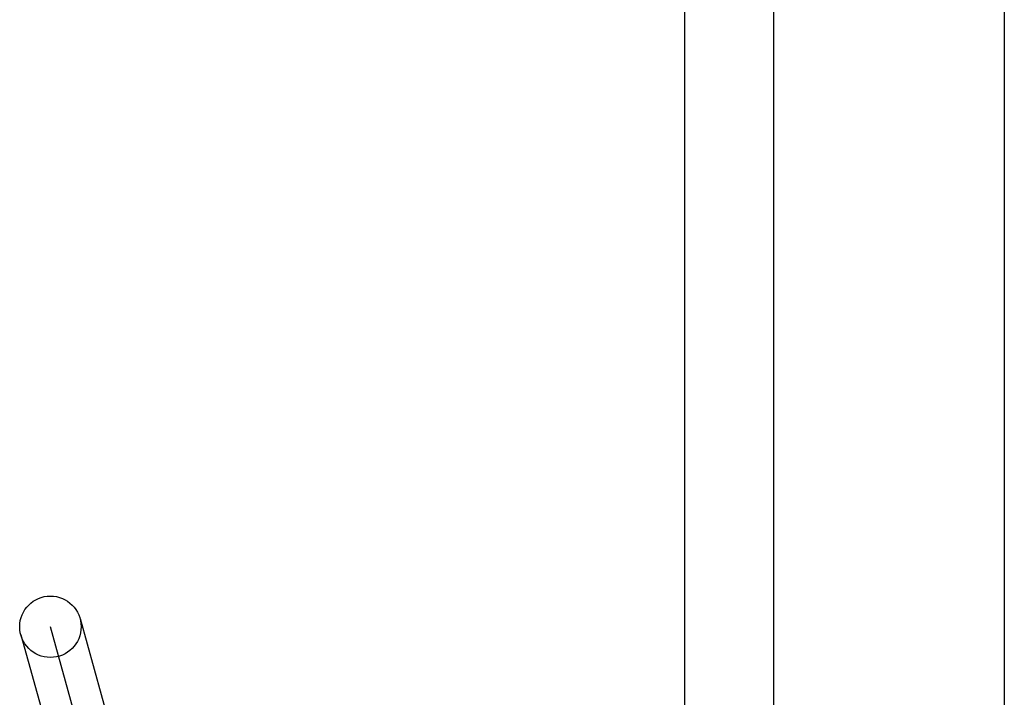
# Model space of a CAD drawing. Header units: inches. Extents: x 0 to 293, y 0 to 190.
# Tile 47 of 65: x 101.84 to 102.16, y 98.268 to 98.489. Entities that reach past the tile are written whole.
import ezdxf

# ---------------------------------------------------------------- set-up
doc = ezdxf.new("R2010")
doc.units = ezdxf.units.IN
doc.header["$LTSCALE"] = 16.12069
doc.header["$MEASUREMENT"] = 0
doc.linetypes.add('HIDDEN', pattern=[0.2, 0.1, -0.1])
doc.layers.add('DEFAULT_2', color=8, linetype='HIDDEN')
doc.layers.add('RIGHTHAND_DOOR_ASSEMBLY', color=7, linetype='CONTINUOUS')

msp = doc.modelspace()

# ---------------------------------------------------------------- linework, layer by layer
at = {"layer": 'DEFAULT_2', "color": 8, "linetype": 'HIDDEN'}
for p, q in [((102.08529, 93.79485), (102.08529, 99.29536)), ((101.85947, 98.29374), (101.91037, 98.11069)), ((101.84021, 98.28838), (101.8911, 98.10533)), ((101.90074, 98.10801), (101.84984, 98.29105))]:
    msp.add_line(p, q, dxfattribs=at)
msp.add_circle((101.84984, 98.29106), 0.01, dxfattribs=at)
at = {"layer": 'RIGHTHAND_DOOR_ASSEMBLY', "color": 8, "linetype": 'HIDDEN'}
msp.add_line((102.16029, 108.16703), (102.16029, 85.35703), dxfattribs=at)
at = {"layer": 'RIGHTHAND_DOOR_ASSEMBLY', "color": 3, "linetype": 'Continuous'}
msp.add_line((102.05629, 85.51203), (102.05629, 108.01203), dxfattribs=at)

doc.saveas('drawing.dxf')
